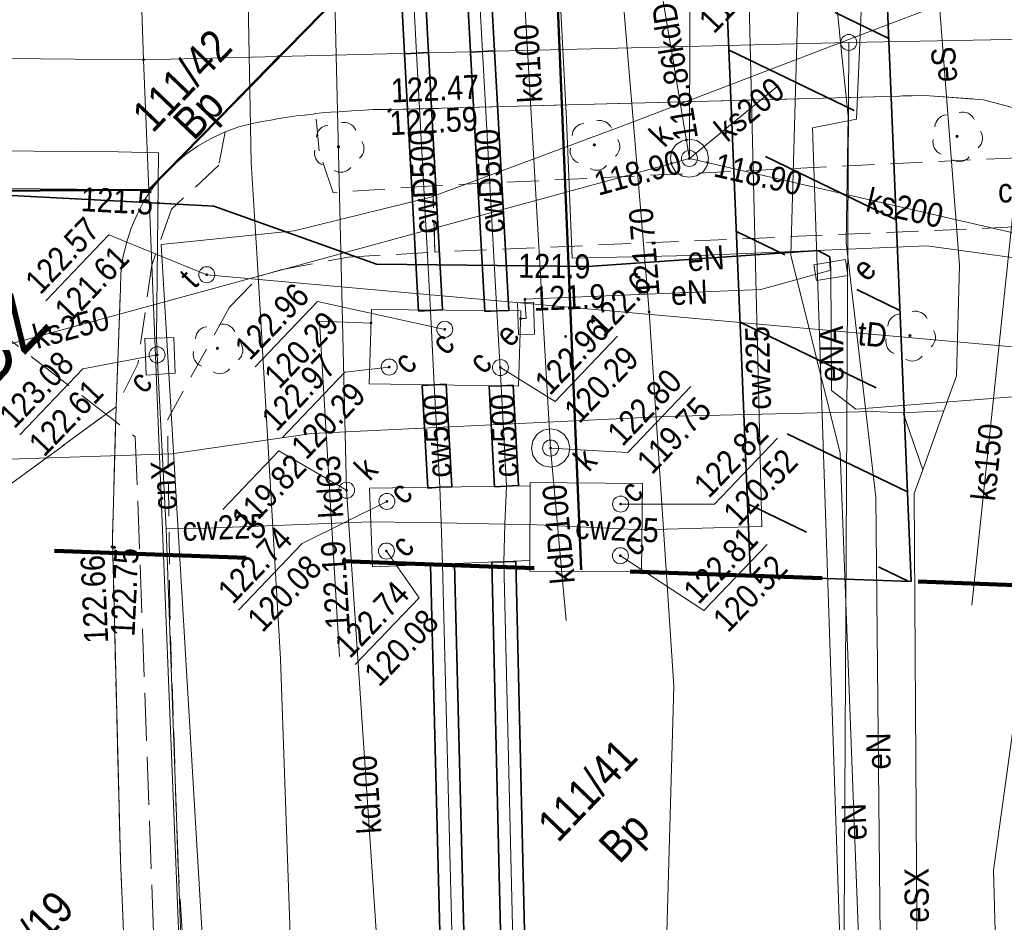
# Model space of a CAD drawing. Extents: x 0 to 6443539, y 0 to 5655063.
# Tile 50 of 64: x 6441127 to 6441157, y 5654782 to 5654811. Entities that reach past the tile are written whole.
import ezdxf
from ezdxf.enums import TextEntityAlignment as Align

# ---------------------------------------------------------------- set-up
doc = ezdxf.new("R2010")
doc.units = 0
doc.header["$MEASUREMENT"] = 0
for name, pattern in [('1.0_0.5', [1.5, 1, -0.5]), ('1.5_0.5', [2, 1.5, -0.5]), ('2', [0.9, 0.6, -0.3]), ('219-500', [0]), ('PRZER3-1', [4, 3, -1])]:
    doc.linetypes.add(name, pattern=pattern)
doc.layers.get('0').update_dxf_attribs({"color": 2, "linetype": 'CONTINUOUS', "lineweight": 5})
for name, color, linetype in [('202-punkt graniczny', 7, 'CONTINUOUS'), ('203-punkt graniczny', 7, 'CONTINUOUS'), ('210-oznaczenie konturu użytku gruntowego', 7, 'CONTINUOUS'), ('211-numer działki ewidencyjnej', 7, 'CONTINUOUS'), ('218-kontur użytku gruntowego', 7, 'CONTINUOUS'), ('219-działka ewidencyjna', 7, 'CONTINUOUS'), ('chodnik', 7, 'CONTINUOUS'), ('chodnik-Atr17', 7, 'CONTINUOUS'), ('drzewo liściaste', 7, 'CONTINUOUS'), ('jezdnia', 7, 'CONTINUOUS'), ('komora podziemna', 7, 'CONTINUOUS'), ('krawężnik', 7, 'CONTINUOUS'), ('obudowa ochronna przewodu', 7, 'CONTINUOUS'), ('pikieta naturalna', 7, 'CONTINUOUS'), ('pikieta naturalna-Atr2', 7, 'CONTINUOUS'), ('pikieta sztuczna', 7, 'CONTINUOUS'), ('pikieta sztuczna-Atr2', 7, 'CONTINUOUS'), ('przewód ciepłowniczy', 7, 'CONTINUOUS'), ('przewód ciepłowniczy-Atr1', 7, 'CONTINUOUS'), ('przewód elektroenergetyczny podziemny', 7, 'CONTINUOUS'), ('przewód elektroenergetyczny podziemny - ob. projektowany', 7, 'CONTINUOUS'), ('przewód elektroenergetyczny podziemny-Atr1', 7, 'CONTINUOUS'), ('przewód gazowy', 7, 'CONTINUOUS'), ('przewód kanalizacyjny', 7, 'CONTINUOUS'), ('przewód kanalizacyjny-Atr1', 7, 'CONTINUOUS'), ('przewód telekomunikacyjny podziemny', 7, 'CONTINUOUS'), ('przewód telekomunikacyjny podziemny - ob. projektowany', 7, 'CONTINUOUS'), ('przewód telekomunikacyjny podziemny-Atr1', 7, 'CONTINUOUS'), ('przewód wodociągowy', 7, 'CONTINUOUS'), ('rzedna', 7, 'CONTINUOUS'), ('rzedna-Atr2', 7, 'CONTINUOUS'), ('rzedna-Atr3', 7, 'CONTINUOUS'), ('szafa elektroenergetyczna lub kontener', 7, 'CONTINUOUS'), ('szafa elektroenergetyczna lub kontener-Atr17', 7, 'CONTINUOUS'), ('właz do komory lub kanału - okrągły', 7, 'CONTINUOUS'), ('właz do komory lub kanału - okrągły-Atr17', 7, 'CONTINUOUS'), ('Zakres', 7, 'CONTINUOUS')]:
    doc.layers.add(name, color=color, linetype=linetype)
doc.layers.add('z - MPZT', color=121, linetype='PRZER3-1', lineweight=18)
doc.styles.add('MapaZas', font='geodezja.shx', dxfattribs={"width": 0.9})
doc.linetypes.add('OLZ', pattern='A,3,-1,[36,msgB.shx,S=0.008,R=0,X=-0.5,Y=0],3', length=7)

# ---------------------------------------------------------------- blocks, each defined once
blk = doc.blocks.new('203')
at = {"linetype": 'Continuous', "lineweight": 0}
h = blk.add_hatch(color=0, dxfattribs=at)
edge = h.paths.add_edge_path()
edge.add_arc((0, 0), 0.045, 0, 360)
blk = doc.blocks.new('202')
at = {"color": 0, "linetype": 'Continuous', "lineweight": 0}
blk.add_circle((0, 0), 0.25, dxfattribs=at)
blk = doc.blocks.new('OP021')
at = {"linetype": 'Continuous', "lineweight": 13}
h = blk.add_hatch(color=0, dxfattribs=at)
edge = h.paths.add_edge_path()
edge.add_arc((0, 0), 0.05, 0, 360)
at = {"color": 0, "linetype": 'Continuous', "lineweight": 13}
for centre, start, end in [((0, 0.4), 49.272, 130.728), ((-0.38, 0.124), 121.308, 202.548), ((0.38, 0.124), 337.452, 58.692), ((-0.235, -0.324), 193.221, 274.871), ((0.235, -0.324), 265.129, 346.779)]:
    blk.add_arc(centre, 0.4, start, end, dxfattribs=at)
blk = doc.blocks.new('US18')
at = {"color": 0, "linetype": 'Continuous', "lineweight": 13}
for p, q in [((-0.5, -0.25), (-0.5, 0.25)), ((-0.5, 0.25), (0.5, 0.25)), ((0.5, -0.25), (0.5, 0.25)), ((-0.5, -0.25), (0.5, -0.25))]:
    blk.add_line(p, q, dxfattribs=at)
blk = doc.blocks.new('PW01')
at = {"linetype": 'Continuous', "lineweight": 13}
h = blk.add_hatch(color=0, dxfattribs=at)
edge = h.paths.add_edge_path()
edge.add_arc((0, 0), 0.045, 0, 360)
blk = doc.blocks.new('US22')
at = {"color": 0, "linetype": 'Continuous', "lineweight": 13}
blk.add_circle((0, 0), 0.25, dxfattribs=at)

msp = doc.modelspace()

# ---------------------------------------------------------------- hatches: boundary and pattern name
at = {"layer": 'z - MPZT', "linetype": 'Continuous', "lineweight": 35, "true_color": 0x636466}
h = msp.add_hatch(dxfattribs=at)
h.set_pattern_fill('ANSI36', color=251, scale=20, angle=109.2412)
h.set_pattern_definition([(154.241157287, (6070863.0215, -2908204.0722), (-5.0267220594, -0.35027180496), [6.25, -1.25, 0, -1.25])])
h.paths.add_polyline_path([(6441110.278, 5654837.069), (6441111.013, 5654842.062), (6441152.573, 5654841.626), (6441154.577, 5654793.01), (6441149.565, 5654793.188), (6441147.773, 5654836.676)])

# ---------------------------------------------------------------- linework, layer by layer
at = {"layer": '218-kontur użytku gruntowego', "color": 3, "linetype": 'Continuous', "lineweight": 13, "flags": 128}
for points in [[(6441162.064, 5654810.015), (6441152.633, 5654809.838)], [(6441152.633, 5654809.838), (6441162.064, 5654810.015)], [(6441152.633, 5654809.838), (6441134.819, 5654809.396)], [(6441134.819, 5654809.396), (6441152.633, 5654809.838)], [(6441134.819, 5654809.396), (6441130.599, 5654809.297)], [(6441130.599, 5654809.297), (6441134.819, 5654809.396)], [(6441130.599, 5654809.297), (6441130.765, 5654805.234)], [(6441130.765, 5654805.234), (6441130.599, 5654809.297)]]:
    msp.add_lwpolyline(points, dxfattribs=at)
at = {"layer": '218-kontur użytku gruntowego', "color": 3, "linetype": 'Continuous', "lineweight": 13}
for points in [[(6441130.765, 5654805.234), (6441132.793, 5654754.671)], [(6441132.793, 5654754.671), (6441130.765, 5654805.234)]]:
    msp.add_lwpolyline(points, dxfattribs=at)
at = {"layer": '219-działka ewidencyjna', "color": 3, "linetype": '219-500', "lineweight": 13, "flags": 128}
for points in [[(6441130.599, 5654809.297), (6441130.469, 5654813.312)], [(6441152.633, 5654809.838), (6441162.064, 5654810.015)], [(6441152.633, 5654809.838), (6441134.819, 5654809.396)], [(6441134.819, 5654809.396), (6441130.599, 5654809.297)], [(6441130.765, 5654805.234), (6441130.599, 5654809.297)], [(6441130.765, 5654805.234), (6441134.819, 5654809.396)], [(6441130.765, 5654805.234), (6441118.314, 5654805.346)]]:
    msp.add_lwpolyline(points, dxfattribs=at)
at = {"layer": '219-działka ewidencyjna', "color": 3, "linetype": '219-500', "lineweight": 13}
for points in [[(6441130.599, 5654809.297), (6441071.681, 5654809.869)], [(6441152.633, 5654809.838), (6441152.341, 5654754.671)], [(6441132.793, 5654754.671), (6441130.765, 5654805.234)]]:
    msp.add_lwpolyline(points, dxfattribs=at)
at = {"layer": 'chodnik', "color": 7, "linetype": '1.0_0.5', "lineweight": 13}
for points in [[(6441135.982, 5654807.618), (6441135.898, 5654807.602), (6441135.63, 5654807.568), (6441135.369, 5654807.541), (6441135.101, 5654807.507), (6441134.833, 5654807.458), (6441134.579, 5654807.41), (6441134.304, 5654807.369), (6441134.044, 5654807.314), (6441133.579, 5654807.205), (6441133.151, 5654807.047), (6441132.955, 5654806.003), (6441131.471, 5654804.627), (6441130.858, 5654802.888), (6441130.423, 5654799.802), (6441129.744, 5654798.458), (6441129.628, 5654794.374), (6441129.881, 5654784.301), (6441130.224, 5654776.345), (6441130.538, 5654769.342), (6441130.965, 5654754.671)], [(6441132.694, 5654754.671), (6441132.271, 5654768.998), (6441132.174, 5654776.097), (6441131.67, 5654784.319), (6441131.425, 5654792.044), (6441131.358, 5654798.075), (6441133.291, 5654801.569), (6441134.218, 5654802.537), (6441134.893, 5654802.735), (6441136.992, 5654803.134), (6441139.704, 5654803.292), (6441139.638, 5654805.363), (6441136.524, 5654805.147), (6441136.085, 5654806.453), (6441135.982, 5654807.618)]]:
    msp.add_lwpolyline(points, dxfattribs=at)
at = {"layer": 'chodnik', "color": 7, "linetype": '1.0_0.5', "lineweight": 13, "flags": 128}
msp.add_lwpolyline([(6441160.926, 5654806.383), (6441139.638, 5654805.363), (6441139.704, 5654803.292), (6441162.86, 5654804.296)], close=True, dxfattribs=at)
at = {"layer": 'jezdnia', "color": 7, "linetype": '1.5_0.5', "lineweight": 13}
for points in [[(6441123.214, 5654793.691), (6441129.744, 5654798.458), (6441129.877, 5654802.152), (6441129.894, 5654802.634), (6441129.955, 5654803.116), (6441130.065, 5654803.578), (6441130.211, 5654804.034), (6441130.399, 5654804.462), (6441130.623, 5654804.899), (6441130.891, 5654805.294), (6441131.194, 5654805.668), (6441131.533, 5654806.008), (6441131.894, 5654806.313), (6441132.291, 5654806.597), (6441132.696, 5654806.832), (6441133.151, 5654807.047), (6441133.579, 5654807.205), (6441134.044, 5654807.314), (6441134.304, 5654807.369), (6441134.579, 5654807.41), (6441134.833, 5654807.458), (6441135.101, 5654807.507), (6441135.369, 5654807.541), (6441135.63, 5654807.568), (6441135.898, 5654807.602), (6441135.982, 5654807.618), (6441136.166, 5654807.636), (6441136.441, 5654807.663), (6441136.702, 5654807.676), (6441136.971, 5654807.696), (6441137.239, 5654807.716), (6441137.508, 5654807.721), (6441137.776, 5654807.741), (6441138.045, 5654807.747), (6441138.314, 5654807.739), (6441155.01, 5654808.185), (6441156.845, 5654808.048), (6441159.05, 5654807.46)], [(6441130.965, 5654754.671), (6441130.538, 5654769.342), (6441130.224, 5654776.345), (6441129.881, 5654784.301), (6441129.628, 5654794.374), (6441129.744, 5654798.458), (6441123.214, 5654793.691), (6441123.747, 5654783.779), (6441124.212, 5654776.674), (6441124.469, 5654770.696), (6441124.843, 5654759.275), (6441124.97, 5654754.671)]]:
    msp.add_lwpolyline(points, dxfattribs=at)
at = {"layer": 'komora podziemna', "color": 32, "linetype": 'Continuous', "lineweight": 13, "flags": 128}
for points in [[(6441148.077, 5654806.642), (6441148.208, 5654806.447), (6441148.248, 5654806.228), (6441148.204, 5654805.994), (6441148.081, 5654805.793), (6441147.878, 5654805.669), (6441147.66, 5654805.629), (6441147.433, 5654805.666), (6441147.232, 5654805.789), (6441147.107, 5654805.991), (6441147.06, 5654806.217), (6441147.098, 5654806.444), (6441147.228, 5654806.638), (6441147.423, 5654806.769), (6441147.648, 5654806.817), (6441147.883, 5654806.772)], [(6441143.739, 5654797.601), (6441143.87, 5654797.406), (6441143.918, 5654797.18), (6441143.873, 5654796.946), (6441143.743, 5654796.752), (6441143.548, 5654796.621), (6441143.323, 5654796.573), (6441143.088, 5654796.618), (6441142.894, 5654796.748), (6441142.763, 5654796.943), (6441142.716, 5654797.169), (6441142.76, 5654797.403), (6441142.897, 5654797.604), (6441143.085, 5654797.728), (6441143.311, 5654797.776), (6441143.545, 5654797.731)]]:
    msp.add_lwpolyline(points, close=True, dxfattribs=at)
at = {"layer": 'komora podziemna', "color": 6, "linetype": 'Continuous', "lineweight": 13, "flags": 128}
for points in [[(6441137.65, 5654799.181), (6441137.727, 5654801.502), (6441142.389, 5654801.455), (6441142.313, 5654799.105)], [(6441130.685, 5654799.454), (6441130.639, 5654800.592), (6441131.544, 5654800.626), (6441131.589, 5654799.516)], [(6441142.664, 5654793.659), (6441142.684, 5654795.994), (6441142.682, 5654796.093), (6441146.184, 5654796.063), (6441146.159, 5654793.304), (6441142.664, 5654793.327)], [(6441142.684, 5654795.994), (6441142.664, 5654793.659), (6441137.753, 5654793.461), (6441137.657, 5654795.92)]]:
    msp.add_lwpolyline(points, close=True, dxfattribs=at)
at = {"layer": 'krawężnik', "color": 7, "linetype": 'Continuous', "lineweight": 13, "flags": 128}
for points in [[(6441162.86, 5654804.296), (6441160.926, 5654806.383), (6441159.05, 5654807.46), (6441156.845, 5654808.048), (6441155.01, 5654808.185), (6441138.314, 5654807.739)], [(6441138.314, 5654807.739), (6441138.045, 5654807.747), (6441137.776, 5654807.741), (6441137.508, 5654807.721), (6441137.239, 5654807.716), (6441136.971, 5654807.696), (6441136.702, 5654807.676), (6441136.441, 5654807.663), (6441136.166, 5654807.636), (6441135.982, 5654807.618), (6441135.898, 5654807.602), (6441135.63, 5654807.568), (6441135.369, 5654807.541), (6441135.101, 5654807.507), (6441134.833, 5654807.458), (6441134.579, 5654807.41), (6441134.304, 5654807.369), (6441134.044, 5654807.314)], [(6441129.877, 5654802.152), (6441129.894, 5654802.634), (6441129.955, 5654803.116), (6441130.065, 5654803.578), (6441130.211, 5654804.034), (6441130.399, 5654804.462), (6441130.623, 5654804.899), (6441130.891, 5654805.294), (6441131.194, 5654805.668), (6441131.533, 5654806.008), (6441131.894, 5654806.313), (6441132.291, 5654806.597), (6441132.696, 5654806.832), (6441133.151, 5654807.047), (6441133.579, 5654807.205), (6441134.044, 5654807.314)], [(6441129.881, 5654784.301), (6441129.628, 5654794.374), (6441129.744, 5654798.458), (6441129.877, 5654802.152)]]:
    msp.add_lwpolyline(points, dxfattribs=at)
at = {"layer": 'obudowa ochronna przewodu', "color": 0, "lineweight": 35}
for p, q in [((6441140.418, 5654816.723), (6441140.814, 5654809.535)), ((6441141.166, 5654816.77), (6441141.563, 5654809.576)), ((6441138.42, 5654815.884), (6441138.757, 5654809.484)), ((6441139.169, 5654815.924), (6441139.506, 5654809.523)), ((6441140.814, 5654809.535), (6441141.188, 5654809.555)), ((6441140.814, 5654809.534), (6441141.188, 5654809.555)), ((6441141.563, 5654809.576), (6441141.188, 5654809.555)), ((6441141.563, 5654809.576), (6441141.188, 5654809.555)), ((6441141.563, 5654809.576), (6441142.014, 5654801.473)), ((6441138.757, 5654809.484), (6441139.131, 5654809.504)), ((6441138.757, 5654809.483), (6441139.131, 5654809.504)), ((6441138.757, 5654809.483), (6441139.192, 5654801.451)), ((6441139.506, 5654809.524), (6441139.131, 5654809.504)), ((6441139.506, 5654809.523), (6441139.131, 5654809.504)), ((6441139.506, 5654809.524), (6441139.941, 5654801.492)), ((6441140.814, 5654809.534), (6441141.265, 5654801.432)), ((6441139.192, 5654801.451), (6441139.567, 5654801.471)), ((6441139.941, 5654801.492), (6441139.567, 5654801.471)), ((6441141.265, 5654801.432), (6441141.64, 5654801.453)), ((6441142.014, 5654801.473), (6441141.64, 5654801.453)), ((6441139.306, 5654799.126), (6441139.681, 5654799.147)), ((6441139.306, 5654799.126), (6441139.482, 5654795.926)), ((6441140.055, 5654799.167), (6441139.681, 5654799.147)), ((6441140.055, 5654799.167), (6441140.231, 5654795.967)), ((6441141.4, 5654799.102), (6441141.775, 5654799.121)), ((6441141.4, 5654799.102), (6441141.567, 5654795.965)), ((6441142.149, 5654799.141), (6441141.775, 5654799.121)), ((6441142.149, 5654799.141), (6441142.316, 5654796.005)), ((6441139.482, 5654795.926), (6441139.856, 5654795.947)), ((6441140.231, 5654795.967), (6441139.856, 5654795.947)), ((6441141.567, 5654795.965), (6441141.942, 5654795.985)), ((6441142.316, 5654796.005), (6441141.942, 5654795.985)), ((6441141.477, 5654793.612), (6441141.852, 5654793.621)), ((6441141.477, 5654793.612), (6441142.403, 5654754.662)), ((6441142.227, 5654793.629), (6441141.852, 5654793.621)), ((6441142.227, 5654793.629), (6441143.153, 5654754.68)), ((6441139.569, 5654793.527), (6441139.944, 5654793.537)), ((6441140.553, 5654754.662), (6441139.569, 5654793.527)), ((6441140.319, 5654793.546), (6441139.944, 5654793.537)), ((6441141.303, 5654754.681), (6441140.319, 5654793.546))]:
    msp.add_line(p, q, dxfattribs=at)
at = {"layer": 'obudowa ochronna przewodu', "color": 7, "linetype": 'Continuous', "lineweight": 35, "flags": 128}
msp.add_lwpolyline([(6441098.213, 5654805.392), (6441098.174, 5654806.827), (6441098.472, 5654807.137), (6441105.704, 5654806.955), (6441108.564, 5654806.847), (6441110.817, 5654806.655), (6441118.283, 5654805.487), (6441131.064, 5654804.823), (6441132.798, 5654804.727), (6441137.874, 5654802.913), (6441144.481, 5654802.844), (6441151.67, 5654803.339), (6441152.035, 5654803.142), (6441152.065, 5654802.753)], dxfattribs=at)
at = {"layer": 'przewód ciepłowniczy', "color": 212, "linetype": 'Continuous', "lineweight": 13, "flags": 128}
for points in [[(6441139.131, 5654809.504), (6441138.451, 5654822.297), (6441138.952, 5654824.642)], [(6441141.188, 5654809.555), (6441140.792, 5654816.747), (6441140.393, 5654822.432), (6441138.952, 5654824.642)], [(6441149.551, 5654809.758), (6441149.284, 5654821.118), (6441149.285, 5654821.379)], [(6441141.188, 5654809.555), (6441141.64, 5654801.453)], [(6441146.173, 5654794.619), (6441149.919, 5654794.729), (6441149.551, 5654809.758)], [(6441131.025, 5654800.084), (6441131.007, 5654800.6), (6441131.072, 5654806.394), (6441129.812, 5654806.423), (6441120.588, 5654806.492), (6441119.02, 5654806.734), (6441119.146, 5654809.41)], [(6441139.131, 5654809.504), (6441139.567, 5654801.471)], [(6441139.902, 5654794.837), (6441139.856, 5654795.947), (6441139.681, 5654799.147), (6441139.567, 5654801.471)], [(6441141.89, 5654794.802), (6441141.942, 5654795.985), (6441141.775, 5654799.121), (6441141.64, 5654801.453)], [(6441131.305, 5654794.651), (6441131.059, 5654799.469), (6441131.025, 5654800.084)], [(6441137.694, 5654794.874), (6441132.557, 5654794.671), (6441131.305, 5654794.651)], [(6441137.694, 5654794.874), (6441139.902, 5654794.837)], [(6441139.902, 5654794.837), (6441141.89, 5654794.802)], [(6441139.944, 5654793.537), (6441139.902, 5654794.837)], [(6441141.852, 5654793.621), (6441141.89, 5654794.802)], [(6441141.89, 5654794.802), (6441142.675, 5654794.784), (6441146.173, 5654794.619)]]:
    msp.add_lwpolyline(points, dxfattribs=at)
at = {"layer": 'przewód ciepłowniczy', "color": 212, "linetype": 'Continuous', "lineweight": 13}
for points in [[(6441131.305, 5654794.651), (6441132.416, 5654763.93), (6441132.47, 5654762.771), (6441132.92, 5654754.671)], [(6441142.782, 5654754.671), (6441141.852, 5654793.621)], [(6441139.944, 5654793.537), (6441140.927, 5654754.671)]]:
    msp.add_lwpolyline(points, dxfattribs=at)
at = {"layer": 'przewód elektroenergetyczny podziemny', "color": 1, "linetype": 'Continuous', "lineweight": 13}
for points in [[(6441143.268, 5654870.894), (6441143.325, 5654868.277), (6441143.508, 5654859.504), (6441143.771, 5654847.387), (6441143.884, 5654835.273), (6441144.526, 5654826.56), (6441145.264, 5654815.026), (6441146.393, 5654801.428), (6441147.163, 5654789.74), (6441146.83, 5654778.013), (6441146.554, 5654761.025), (6441146.236, 5654754.671)], [(6441133.705, 5654821.968), (6441133.769, 5654816.715), (6441133.964, 5654806.089), (6441134.156, 5654803.094), (6441134.88, 5654790.591), (6441135.573, 5654770.696), (6441135.748, 5654754.671)], [(6441157.957, 5654754.671), (6441157.153, 5654783.994), (6441159.214, 5654798.884), (6441159.844, 5654803.46), (6441160.721, 5654809.985)], [(6441151.014, 5654809.796), (6441150.825, 5654803.193), (6441152.359, 5654797.017), (6441153.24, 5654773.979), (6441153.603, 5654754.671)], [(6441153.271, 5654754.671), (6441151.502, 5654807.169), (6441152.876, 5654807.446), (6441152.979, 5654809.839)], [(6441152.378, 5654809.833), (6441152.612, 5654807.532), (6441152.549, 5654803.591), (6441153.478, 5654795.641), (6441153.638, 5654779.787), (6441153.791, 5654761.918), (6441153.699, 5654754.671)], [(6441071.681, 5654806.641), (6441074.704, 5654806.622), (6441085.148, 5654806.41), (6441106.719, 5654806.453), (6441117.374, 5654805.637), (6441119.444, 5654805.456), (6441119.712, 5654796.974), (6441121.296, 5654796.662), (6441131.488, 5654796.996), (6441135.859, 5654797.628), (6441146.874, 5654798.157), (6441153.385, 5654798.319), (6441154.333, 5654798.269)]]:
    msp.add_lwpolyline(points, dxfattribs=at)
at = {"layer": 'przewód elektroenergetyczny podziemny', "color": 1, "linetype": 'Continuous', "lineweight": 13, "flags": 128}
for points in [[(6441154.222, 5654846.17), (6441154.953, 5654829.395), (6441154.97, 5654825.668), (6441155.096, 5654824.426), (6441155.13, 5654815.353), (6441155.553, 5654809.895)], [(6441165.131, 5654839.518), (6441165.008, 5654842.238), (6441162.011, 5654841.855), (6441150.951, 5654834.238), (6441151.49, 5654825.706), (6441152.026, 5654813.383), (6441152.378, 5654809.833)], [(6441152.979, 5654809.839), (6441153.205, 5654815.106), (6441153.924, 5654819.775), (6441154.199, 5654825.369), (6441159.774, 5654825.306), (6441160.77, 5654826.332), (6441163.28, 5654837.787), (6441162.261, 5654838.472), (6441162.092, 5654839.395), (6441163.19, 5654839.964), (6441165.131, 5654839.518)], [(6441165.131, 5654839.518), (6441158.455, 5654824.81), (6441151.425, 5654824.439), (6441151.014, 5654809.796)], [(6441155.553, 5654809.895), (6441156.094, 5654802.883), (6441155.999, 5654799.43), (6441155.605, 5654798.339)], [(6441098.213, 5654805.392), (6441098.174, 5654806.827), (6441098.472, 5654807.137), (6441105.704, 5654806.955), (6441108.564, 5654806.847), (6441110.817, 5654806.655), (6441118.283, 5654805.487), (6441131.064, 5654804.823), (6441132.798, 5654804.727), (6441137.874, 5654802.913), (6441144.481, 5654802.844), (6441151.67, 5654803.339), (6441152.035, 5654803.142), (6441152.072, 5654802.732)], [(6441152.072, 5654802.732), (6441149.886, 5654802.126), (6441142.516, 5654801.818), (6441142.55, 5654801.218), (6441142.38, 5654801.214)], [(6441159.214, 5654798.884), (6441152.853, 5654798.385), (6441152.097, 5654798.97), (6441152.072, 5654802.732)], [(6441154.333, 5654798.269), (6441155.605, 5654798.339)], [(6441154.333, 5654798.269), (6441154.945, 5654796.493)], [(6441155.605, 5654798.339), (6441154.945, 5654796.493)], [(6441154.833, 5654770.654), (6441154.678, 5654795.751), (6441154.945, 5654796.493)]]:
    msp.add_lwpolyline(points, dxfattribs=at)
at = {"layer": 'przewód elektroenergetyczny podziemny - ob. projektowany', "color": 1, "linetype": '1.5_0.5', "lineweight": 13}
msp.add_lwpolyline([(6441071.681, 5654820.602), (6441080.042, 5654820.452), (6441080.516, 5654820.095), (6441082.955, 5654811.653), (6441083.564, 5654811.306), (6441086.349, 5654812.059), (6441104.447, 5654811.772), (6441114.625, 5654816.993), (6441119.892, 5654812.807), (6441120.763, 5654804.926), (6441130.345, 5654797.523), (6441131.323, 5654770.986), (6441131.745, 5654757.691), (6441131.839, 5654754.671)], dxfattribs=at)
at = {"layer": 'przewód gazowy', "color": 40, "linetype": 'Continuous', "lineweight": 13, "flags": 128}
msp.add_lwpolyline([(6441151.493, 5654850.362), (6441152.458, 5654846.323), (6441147.784, 5654843.626), (6441143.293, 5654838.747), (6441140.842, 5654835.307), (6441141.754, 5654828.176), (6441142.715, 5654819.709), (6441143.463, 5654814.244), (6441143.698, 5654809.617)], dxfattribs=at)
at = {"layer": 'przewód gazowy', "color": 40, "linetype": 'Continuous', "lineweight": 13}
msp.add_lwpolyline([(6441160.808, 5654754.671), (6441160.179, 5654773.952), (6441159.154, 5654790.551), (6441159.79, 5654798.083), (6441159.474, 5654802.886), (6441155.069, 5654803.49), (6441148.172, 5654803.2), (6441143.994, 5654803.102), (6441143.809, 5654807.434), (6441143.698, 5654809.617)], dxfattribs=at)
at = {"layer": 'przewód kanalizacyjny', "color": 34, "linetype": 'Continuous', "lineweight": 13, "flags": 128}
for points in [[(6441141.403, 5654843.728), (6441147.07, 5654809.697)], [(6441142.595, 5654809.593), (6441142.143, 5654817.377), (6441141.392, 5654827.885)], [(6441136.318, 5654822.152), (6441136.622, 5654809.442)], [(6441156.479, 5654792.268), (6441158.324, 5654809.941)], [(6441143.317, 5654797.174), (6441142.595, 5654809.593)], [(6441147.07, 5654809.697), (6441147.654, 5654806.215)], [(6441136.622, 5654809.442), (6441136.944, 5654795.855), (6441138.219, 5654776.843)], [(6441147.654, 5654806.215), (6441150.434, 5654808.497)], [(6441121.259, 5654799.009), (6441147.654, 5654806.215)], [(6441147.654, 5654806.215), (6441161.117, 5654803.126)], [(6441136.724, 5654790.666), (6441136.101, 5654801.134), (6441137.708, 5654801.077)], [(6441143.317, 5654797.174), (6441143.808, 5654791.789)]]:
    msp.add_lwpolyline(points, dxfattribs=at)
at = {"layer": 'przewód telekomunikacyjny podziemny', "color": 30, "linetype": 'Continuous', "lineweight": 13, "flags": 128}
msp.add_lwpolyline([(6441174.174, 5654798.861), (6441132.576, 5654802.586)], dxfattribs=at)
at = {"layer": 'przewód telekomunikacyjny podziemny - ob. projektowany', "color": 30, "linetype": '1.5_0.5', "lineweight": 13}
msp.add_lwpolyline([(6441071.681, 5654820.602), (6441080.042, 5654820.452), (6441080.516, 5654820.095), (6441082.955, 5654811.653), (6441083.564, 5654811.306), (6441086.349, 5654812.059), (6441104.447, 5654811.772), (6441114.625, 5654816.993), (6441119.892, 5654812.807), (6441120.763, 5654804.926), (6441130.345, 5654797.523), (6441131.323, 5654770.986), (6441131.745, 5654757.691), (6441131.839, 5654754.671)], dxfattribs=at)
at = {"layer": 'przewód wodociągowy', "color": 5, "linetype": 'Continuous', "lineweight": 13, "flags": 128}
msp.add_lwpolyline([(6441156.824, 5654859.933), (6441156.918, 5654859.165), (6441158.184, 5654833.044), (6441158.819, 5654817.455), (6441158.965, 5654812.345), (6441152.385, 5654809.84)], dxfattribs=at)
at = {"layer": 'przewód wodociągowy', "color": 5, "linetype": 'Continuous', "lineweight": 13}
msp.add_lwpolyline([(6441152.385, 5654809.84), (6441145.574, 5654807.238), (6441139.575, 5654805.008), (6441135.312, 5654803.954), (6441131.148, 5654803.524), (6441134.062, 5654754.671)], dxfattribs=at)
at = {"layer": 'rzedna-Atr2', "color": 7, "lineweight": 13, "flags": 128}
for points in [[(6441147.654, 5654806.215), (6441147.668, 5654810.799), (6441149.418, 5654812.626)], [(6441132.576, 5654802.586), (6441129.522, 5654803.835), (6441127.545, 5654801.77)], [(6441140.011, 5654800.88), (6441136.039, 5654801.748), (6441134.09, 5654799.714)], [(6441141.749, 5654799.687), (6441143.462, 5654798.628), (6441145.41, 5654800.662)], [(6441131.025, 5654800.084), (6441128.707, 5654799.645), (6441126.738, 5654797.588)], [(6441138.276, 5654799.703), (6441136.886, 5654799.539), (6441134.931, 5654797.497)], [(6441143.317, 5654797.174), (6441145.731, 5654797.036), (6441147.701, 5654799.093)], [(6441145.505, 5654795.425), (6441148.433, 5654795.418), (6441150.407, 5654797.479)], [(6441136.944, 5654795.855), (6441134.824, 5654797.082), (6441133.074, 5654795.255)], [(6441138.204, 5654795.508), (6441135.559, 5654794.191), (6441133.563, 5654792.107)], [(6441138.188, 5654793.958), (6441139.21, 5654792.495), (6441137.214, 5654790.411)], [(6441145.497, 5654793.813), (6441148.109, 5654792.101), (6441150.078, 5654794.158)]]:
    msp.add_lwpolyline(points, dxfattribs=at)
at = {"layer": 'z - MPZT', "linetype": 'Continuous', "lineweight": 50}
msp.add_line((6441130.765, 5654805.234), (6441146.877, 5654821.659), dxfattribs=at)
at = {"layer": 'z - MPZT', "color": 251, "linetype": 'Continuous', "lineweight": 35, "true_color": 0x636466}
msp.add_lwpolyline([(6441110.278, 5654837.069), (6441111.013, 5654842.062), (6441152.573, 5654841.626), (6441154.577, 5654793.01), (6441149.565, 5654793.188), (6441147.773, 5654836.676), (6441110.278, 5654837.069)], dxfattribs=at)
at = {"layer": 'z - MPZT', "linetype": 'Continuous', "lineweight": 50}
for points in [[(6441144.267, 5654793.376), (6441143.255, 5654817.967)], [(6441108.694, 5654805.103), (6441130.765, 5654805.234)]]:
    msp.add_lwpolyline(points, dxfattribs=at)
at = {"layer": 'z - MPZT', "color": 6, "linetype": 'Continuous'}
msp.add_lwpolyline([(6441108.694, 5654805.103), (6441118.314, 5654805.346), (6441130.765, 5654805.234), (6441134.819, 5654809.396)], dxfattribs=at)
at = {"layer": 'Zakres', "color": 6, "linetype": '2', "lineweight": 100, "ltscale": 10, "flags": 128}
msp.add_lwpolyline([(6441115.162, 5654868.911), (6441103.796, 5654794.812), (6441245.253, 5654789.792), (6441257.171, 5654844.298), (6441175.823, 5654844.523), (6441180.089, 5654866.329)], close=True, dxfattribs=at)

# ---------------------------------------------------------------- block references
at = {"layer": '202-punkt graniczny', "color": 3, "linetype": 'Continuous', "lineweight": 13, "rotation": 46.24115728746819}
msp.add_blockref('202', (6441152.633, 5654809.838), dxfattribs=at)
at = {"layer": '203-punkt graniczny', "color": 3, "linetype": 'Continuous', "lineweight": 13, "rotation": 46.24115728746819}
for p in [(6441130.599, 5654809.297), (6441134.819, 5654809.396), (6441130.765, 5654805.234)]:
    msp.add_blockref('203', p, dxfattribs=at)
at = {"layer": 'drzewo liściaste', "color": 94, "linetype": 'Continuous', "lineweight": 13, "rotation": 46.24115728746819}
for p in [(6441156.013, 5654806.906), (6441144.682, 5654806.639), (6441136.691, 5654806.579), (6441154.543, 5654800.685), (6441132.909, 5654800.287)]:
    msp.add_blockref('OP021', p, dxfattribs=at)
at = {"layer": 'pikieta naturalna', "color": 7, "linetype": 'Continuous', "lineweight": 13, "rotation": 46.24115728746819}
msp.add_blockref('PW01', (6441143.786, 5654800.657), dxfattribs=at)
at = {"layer": 'pikieta sztuczna', "color": 7, "linetype": 'Continuous', "lineweight": 13, "rotation": 46.24115728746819}
for p in [(6441138.265, 5654807.688), (6441138.314, 5654807.739), (6441129.62, 5654794.091), (6441129.698, 5654794.072)]:
    msp.add_blockref('PW01', p, dxfattribs=at)
at = {"layer": 'rzedna', "color": 34, "linetype": 'Continuous', "lineweight": 13, "rotation": 46.24115728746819}
for p in [(6441147.557, 5654806.793), (6441147.092, 5654806.062), (6441148.223, 5654806.086), (6441137.708, 5654801.077), (6441143.317, 5654797.174), (6441136.944, 5654795.855), (6441136.69, 5654791.253)]:
    msp.add_blockref('PW01', p, dxfattribs=at)
at = {"layer": 'rzedna', "color": 7, "linetype": 'Continuous', "lineweight": 13, "rotation": 46.24115728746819}
msp.add_blockref('PW01', (6441147.654, 5654806.215), dxfattribs=at)
at = {"layer": 'rzedna', "color": 1, "linetype": 'Continuous', "lineweight": 13, "rotation": 46.24115728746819}
for p in [(6441131.064, 5654804.823), (6441144.481, 5654802.844), (6441142.516, 5654801.818), (6441142.38, 5654801.214), (6441146.393, 5654801.428)]:
    msp.add_blockref('PW01', p, dxfattribs=at)
at = {"layer": 'rzedna', "color": 30, "linetype": 'Continuous', "lineweight": 13, "rotation": 46.24115728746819}
msp.add_blockref('PW01', (6441132.576, 5654802.586), dxfattribs=at)
at = {"layer": 'rzedna', "color": 6, "linetype": 'Continuous', "lineweight": 13, "rotation": 46.24115728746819}
for p in [(6441140.011, 5654800.88), (6441131.025, 5654800.084), (6441138.276, 5654799.703), (6441141.749, 5654799.687), (6441138.204, 5654795.508), (6441145.505, 5654795.425), (6441138.188, 5654793.958), (6441145.497, 5654793.813)]:
    msp.add_blockref('PW01', p, dxfattribs=at)
at = {"layer": 'szafa elektroenergetyczna lub kontener', "color": 1, "linetype": 'Continuous', "lineweight": 13}
for p, rotation in [((6441152.072, 5654802.732), 9.241157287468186), ((6441142.55, 5654801.218), 271.5201572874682)]:
    msp.add_blockref('US18', p, dxfattribs=dict(at, rotation=rotation))
at = {"layer": 'właz do komory lub kanału - okrągły', "color": 7, "linetype": 'Continuous', "lineweight": 13, "rotation": 46.24115728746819}
for p in [(6441147.654, 5654806.215), (6441132.576, 5654802.586), (6441140.011, 5654800.88), (6441131.025, 5654800.084), (6441138.276, 5654799.703), (6441141.749, 5654799.687), (6441143.317, 5654797.174), (6441136.944, 5654795.855), (6441138.204, 5654795.508), (6441145.505, 5654795.425), (6441138.188, 5654793.958), (6441145.497, 5654793.813)]:
    msp.add_blockref('US22', p, dxfattribs=at)

# ---------------------------------------------------------------- texts
at = {"layer": '210-oznaczenie konturu użytku gruntowego', "color": 3, "linetype": 'Continuous', "lineweight": 13, "style": 'MapaZas', "width": 0.9}
for p in [(6441132.17, 5654806.74), (6441145.465, 5654784.154)]:
    msp.add_text('Bp', height=1, rotation=46.2412, dxfattribs=at).set_placement(p)
at = {"layer": '211-numer działki ewidencyjnej', "color": 3, "linetype": 'Continuous', "lineweight": 13, "style": 'MapaZas', "width": 0.9}
for s, p in [('111/42', (6441130.887, 5654806.977)), ('111/41', (6441143.549, 5654784.825)), ('111/19', (6441125.953, 5654780.084))]:
    msp.add_text(s, height=1, rotation=46.2412, dxfattribs=at).set_placement(p)
at = {"layer": 'chodnik-Atr17', "color": 7, "lineweight": 13, "style": 'MapaZas', "width": 0.9}
msp.add_text('ch.i', height=0.75, rotation=1.6422, dxfattribs=at).set_placement((6441157.995, 5654805.23), align=Align.MIDDLE_CENTER)
at = {"layer": 'pikieta naturalna-Atr2', "color": 7, "lineweight": 13, "style": 'MapaZas', "width": 0.9}
msp.add_text('122.6', height=0.75, rotation=46.2412, dxfattribs=at).set_placement((6441144.701, 5654800.861), align=Align.MIDDLE_LEFT)
at = {"layer": 'pikieta sztuczna-Atr2', "color": 7, "lineweight": 13, "style": 'MapaZas', "width": 0.9}
for s, rotation, p in [('122.47', 2.5762, (6441138.344, 5654807.959)), ('122.66', 92.5772, (6441129.501, 5654791.09))]:
    msp.add_text(s, height=0.75, rotation=rotation, dxfattribs=at).set_placement(p)
msp.add_text('122.59', height=0.75, rotation=3.0812, dxfattribs=at).set_placement((6441138.265, 5654807.688), align=Align.TOP_LEFT)
msp.add_text('122.75', height=0.75, rotation=87.3602, dxfattribs=at).set_placement((6441129.698, 5654794.072), align=Align.TOP_RIGHT)
at = {"layer": 'przewód ciepłowniczy-Atr1', "color": 212, "lineweight": 13, "style": 'MapaZas', "width": 0.9}
for s, rotation, p in [('cwD500', 93.1042, (6441139.345, 5654805.491)), ('cwD500', 93.1882, (6441141.41, 5654805.507)), ('cw225', 91.4012, (6441149.798, 5654799.677)), ('cw500', 93.1372, (6441139.772, 5654797.55)), ('cw500', 93.0462, (6441141.858, 5654797.56)), ('cnX', 92.9202, (6441131.233, 5654796.007)), ('cw225', 2.2612, (6441133.122, 5654794.697)), ('cw225', 357.3002, (6441145.394, 5654794.659))]:
    msp.add_text(s, height=0.75, rotation=rotation, dxfattribs=at).set_placement(p, align=Align.MIDDLE_CENTER)
at = {"layer": 'przewód elektroenergetyczny podziemny-Atr1', "color": 1, "lineweight": 13, "style": 'MapaZas', "width": 0.9}
for s, rotation, p in [('eS', 94.4112, (6441155.611, 5654809.146)), ('eN', 90.5762, (6441153.558, 5654787.714)), ('eN', 92.1892, (6441152.799, 5654785.505)), ('eSX', 90.3532, (6441154.752, 5654783.206))]:
    msp.add_text(s, height=0.75, rotation=rotation, dxfattribs=at).set_placement(p, align=Align.MIDDLE_CENTER)
for s, rotation, p in [('eN', 3.9402, (6441147.595, 5654803.06)), ('eN', 2.3942, (6441147.074, 5654802.009)), ('eNA', 90.3792, (6441152.092, 5654799.239))]:
    msp.add_text(s, height=0.75, rotation=rotation, dxfattribs=at).set_placement(p, align=Align.MIDDLE_LEFT)
at = {"layer": 'przewód kanalizacyjny-Atr1', "color": 34, "lineweight": 13, "style": 'MapaZas', "width": 0.9}
for s, rotation, p in [('kdD', 99.5312, (6441147.103, 5654809.485)), ('ks150', 84.0402, (6441156.826, 5654795.536))]:
    msp.add_text(s, height=0.75, rotation=rotation, dxfattribs=at).set_placement(p, align=Align.MIDDLE_LEFT)
for s, rotation, p in [('kd100', 93.3202, (6441142.618, 5654809.183)), ('ks200', 39.3712, (6441149.524, 5654807.748)), ('ks200', 347.0762, (6441154.386, 5654804.671)), ('ks250', 15.2412, (6441128.333, 5654800.945)), ('kd63', 93.4052, (6441136.412, 5654795.964)), ('kdD100', 95.2142, (6441143.566, 5654794.485)), ('kd100', 93.8362, (6441137.582, 5654786.356))]:
    msp.add_text(s, height=0.75, rotation=rotation, dxfattribs=at).set_placement(p, align=Align.MIDDLE_CENTER)
at = {"layer": 'przewód telekomunikacyjny podziemny-Atr1', "color": 30, "lineweight": 13, "style": 'MapaZas', "width": 0.9}
msp.add_text('tD', height=0.75, rotation=354.8832, dxfattribs=at).set_placement((6441153.375, 5654800.724), align=Align.MIDDLE_CENTER)
at = {"layer": 'rzedna-Atr2', "color": 34, "lineweight": 13, "style": 'MapaZas', "width": 0.9}
for s, rotation, p in [('118.86', 99.5272, (6441147.557, 5654806.793)), ('118.90', 15.3172, (6441144.708, 5654805.409)), ('118.90', 347.1732, (6441148.458, 5654806.028))]:
    msp.add_text(s, height=0.75, rotation=rotation, dxfattribs=at).set_placement(p, align=Align.MIDDLE_LEFT)
at = {"layer": 'rzedna-Atr2', "color": 1, "lineweight": 13, "style": 'MapaZas', "width": 0.9}
for s, rotation, p in [('121.5', 357.0262, (6441128.649, 5654804.948)), ('121.70', 94.7462, (6441146.354, 5654801.922)), ('121.9', 359.4012, (6441142.302, 5654802.867)), ('121.9', 2.3942, (6441142.777, 5654801.831))]:
    msp.add_text(s, height=0.75, rotation=rotation, dxfattribs=at).set_placement(p, align=Align.MIDDLE_LEFT)
at = {"layer": 'rzedna-Atr2', "color": 7, "lineweight": 13, "style": 'MapaZas', "width": 0.9}
for s, p in [('122.57', (6441127.539, 5654801.776)), ('122.96', (6441134.085, 5654799.719)), ('122.96', (6441143.457, 5654798.632)), ('123.08', (6441126.732, 5654797.593)), ('122.97', (6441134.925, 5654797.503)), ('122.80', (6441145.726, 5654797.041)), ('122.82', (6441148.427, 5654795.424)), ('122.74', (6441133.557, 5654792.113)), ('122.81', (6441148.103, 5654792.107)), ('122.74', (6441137.209, 5654790.416))]:
    msp.add_text(s, height=0.75, rotation=46.2412, dxfattribs=at).set_placement(p, align=Align.BOTTOM_LEFT)
at = {"layer": 'rzedna-Atr2', "color": 34, "lineweight": 13, "style": 'MapaZas', "width": 0.9}
msp.add_text('122.19', height=0.75, rotation=93.4052, dxfattribs=at).set_placement((6441136.591, 5654792.898), align=Align.MIDDLE_CENTER)
at = {"layer": 'rzedna-Atr3', "color": 7, "lineweight": 13, "style": 'MapaZas', "width": 0.9}
for s, p in [('118.86', (6441148.583, 5654809.923)), ('121.61', (6441128.46, 5654800.894)), ('120.29', (6441135.006, 5654798.837)), ('120.29', (6441144.378, 5654797.751)), ('122.61', (6441127.653, 5654796.711)), ('120.29', (6441135.846, 5654796.621)), ('119.75', (6441146.646, 5654796.16)), ('119.82', (6441133.99, 5654794.379)), ('120.52', (6441149.349, 5654794.541)), ('120.08', (6441134.478, 5654791.231)), ('120.52', (6441149.024, 5654791.225)), ('120.08', (6441138.129, 5654789.534))]:
    msp.add_text(s, height=0.75, rotation=46.2412, dxfattribs=at).set_placement(p, align=Align.BOTTOM_LEFT)
at = {"layer": 'szafa elektroenergetyczna lub kontener-Atr17', "color": 1, "lineweight": 13, "style": 'MapaZas', "width": 0.9}
for p in [(6441153.199, 5654802.332), (6441142.054, 5654800.28)]:
    msp.add_text('e', height=0.75, rotation=46.2412, dxfattribs=at).set_placement(p)
at = {"layer": 'właz do komory lub kanału - okrągły-Atr17', "color": 7, "lineweight": 13, "style": 'MapaZas', "width": 0.9}
for s, p in [('k', (6441146.87, 5654806.524)), ('t', (6441132.19, 5654802.111)), ('c', (6441140.058, 5654800.032)), ('c', (6441138.875, 5654799.433)), ('c', (6441141.223, 5654799.442)), ('c', (6441130.613, 5654798.83)), ('k', (6441144.508, 5654796.394)), ('k', (6441137.66, 5654796.111)), ('c', (6441138.744, 5654795.364)), ('c', (6441145.95, 5654795.414)), ('c', (6441138.794, 5654793.71)), ('c', (6441146.001, 5654793.746))]:
    msp.add_text(s, height=0.75, rotation=46.2412, dxfattribs=at).set_placement(p)
at = {"layer": 'z - MPZT', "linetype": 'OLZ', "lineweight": 35, "style": 'MapaZas', "width": 0.9}
msp.add_text('4KDZ', height=1.75, rotation=46.201, dxfattribs=at).set_placement((6441125.257, 5654799.629), align=Align.MIDDLE)

doc.saveas('drawing.dxf')
